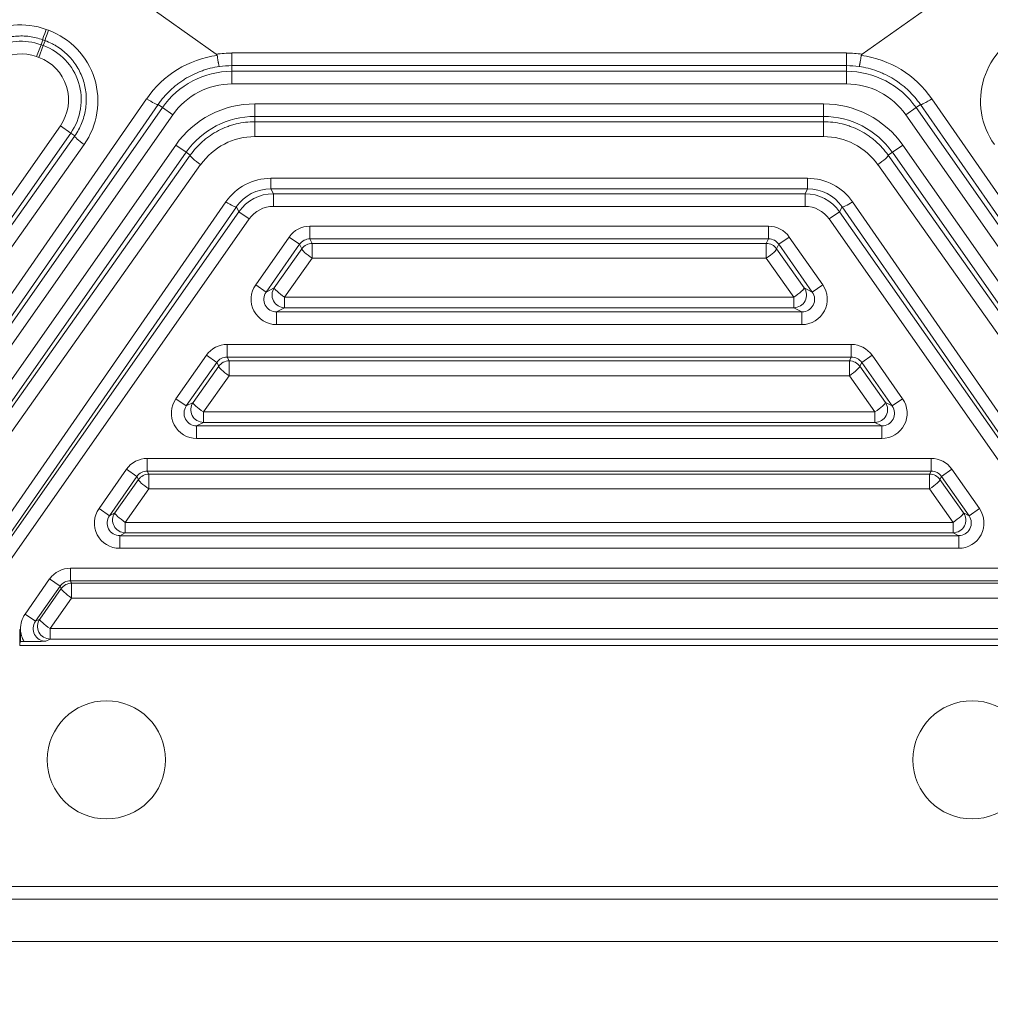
# Model space of a CAD drawing. Header units: millimetres. Extents: x 4 to 836, y 5 to 589.
# Tile 115 of 154: x 664 to 687, y 277 to 300. Entities that reach past the tile are written whole.
import ezdxf

# ---------------------------------------------------------------- set-up
doc = ezdxf.new("R2010")
doc.units = ezdxf.units.MM
doc.layers.add('1', color=7, linetype='Continuous', true_color=0xffffff)
doc.styles.add('ideas_simplex', font='simplex.shx')
doc.dimstyles.get("Standard").update_dxf_attribs({"dimtxt": 0.18, "dimasz": 0.18, "dimexe": 0.18, "dimexo": 0.0625, "dimgap": 0.09, "dimtad": 0, "dimtih": 1, "dimtoh": 1, "dimdec": 4, "dimzin": 0, "dimdsep": 46, "dimtxsty": 'Standard', "dimcen": 0.09, "dimadec": 0, "dimazin": 0, "dimtfac": 1, "dimtdec": 4, "dimtofl": 0, "dimtmove": 0, "dimatfit": 3, "dimfxl": 1, "dimtolj": 1, "dimtzin": 0, "dimarcsym": 0})

# ---------------------------------------------------------------- blocks, each defined once
blk = doc.blocks.new('_U1')
at = {"layer": '1', "color": 152, "lineweight": 13}
for p, q in [((687.377459, 306.372389), (765.429845, 306.372389)), ((706.014546, 253.711148), (765.429845, 253.711148))]:
    blk.add_line(p, q, dxfattribs=at)
at = {"layer": '1', "color": 27, "lineweight": 13}
blk.add_line((763.429845, 306.372389), (763.429845, 253.711148), dxfattribs=at)
at = {"layer": '1', "color": 87, "lineweight": 25}
for p, q in [((761.929845, 287.144268), (756.304845, 287.144268)), ((756.304845, 287.144268), (756.304845, 285.644268)), ((761.929845, 285.644268), (761.929845, 287.144268)), ((756.304845, 274.439268), (756.304845, 272.939268)), ((761.929845, 272.939268), (761.929845, 274.439268)), ((756.304845, 272.939268), (761.929845, 272.939268))]:
    blk.add_line(p, q, dxfattribs=at)
at = {"layer": '1', "color": 27, "lineweight": 18}
for points in [[(763.429845, 306.372389), (763.958826, 303.372391), (762.900864, 303.372387)], [(763.429845, 253.711148), (762.900864, 256.711146), (763.958826, 256.71115)]]:
    blk.add_solid(points, dxfattribs=at)
at = {"layer": '1', "color": 87, "linetype": 'Continuous', "lineweight": 25, "char_height": 3, "attachment_point": 7, "rotation": 90, "line_spacing_factor": 1.204819, "style": 'ideas_simplex'}
for s, insert in [('\\W1.2097;52,7', (754.463845, 274.386768)), ('\\W1.2097;2.07', (761.776345, 274.386768))]:
    blk.add_mtext(s, dxfattribs=dict(at, insert=insert))
blk = doc.blocks.new('_U6')
at = {"layer": '1', "color": 152, "lineweight": 13}
for p, q in [((678.538624, 315.211223), (784.688083, 315.211223)), ((650.312249, 253.711148), (784.688083, 253.711148))]:
    blk.add_line(p, q, dxfattribs=at)
at = {"layer": '1', "color": 27, "lineweight": 13}
blk.add_line((782.688083, 315.211223), (782.688083, 253.711148), dxfattribs=at)
at = {"layer": '1', "color": 87, "lineweight": 25}
for p, q in [((781.188083, 293.048685), (775.563083, 293.048685)), ((775.563083, 293.048685), (775.563083, 291.548685)), ((781.188083, 291.548685), (781.188083, 293.048685)), ((775.563083, 277.373685), (775.563083, 275.873685)), ((781.188083, 275.873685), (781.188083, 277.373685)), ((775.563083, 275.873685), (781.188083, 275.873685))]:
    blk.add_line(p, q, dxfattribs=at)
at = {"layer": '1', "color": 27, "lineweight": 18}
for points in [[(782.688083, 315.211223), (783.217064, 312.211225), (782.159102, 312.211221)], [(782.688083, 253.711148), (782.159102, 256.711146), (783.217064, 256.71115)]]:
    blk.add_solid(points, dxfattribs=at)
at = {"layer": '1', "color": 87, "linetype": 'Continuous', "lineweight": 25, "char_height": 3, "attachment_point": 7, "rotation": 90, "line_spacing_factor": 1.204819, "style": 'ideas_simplex'}
for s, insert in [('\\W1.2558;2.421', (781.034583, 277.321185)), ('\\W1.2097;61,5', (773.722083, 278.806185))]:
    blk.add_mtext(s, dxfattribs=dict(at, insert=insert))
blk = doc.blocks.new('_U7')
at = {"layer": '1', "color": 152, "lineweight": 13}
for p, q in [((695.062702, 354.711299), (597.434386, 354.711299)), ((663.288624, 267.843936), (597.434386, 267.843936))]:
    blk.add_line(p, q, dxfattribs=at)
at = {"layer": '1', "color": 27, "lineweight": 13}
blk.add_line((599.434386, 267.843936), (599.434386, 354.711299), dxfattribs=at)
at = {"layer": '1', "color": 87, "lineweight": 25}
for p, q in [((597.934386, 318.380118), (592.309386, 318.380118)), ((592.309386, 318.380118), (592.309386, 316.880118)), ((597.934386, 316.880118), (597.934386, 318.380118)), ((592.309386, 305.675118), (592.309386, 304.175118)), ((597.934386, 304.175118), (597.934386, 305.675118)), ((592.309386, 304.175118), (597.934386, 304.175118))]:
    blk.add_line(p, q, dxfattribs=at)
at = {"layer": '1', "color": 27, "lineweight": 18}
for points in [[(599.434386, 354.711299), (599.963367, 351.711301), (598.905405, 351.711297)], [(599.434386, 267.843936), (598.905405, 270.843935), (599.963367, 270.843938)]]:
    blk.add_solid(points, dxfattribs=at)
at = {"layer": '1', "color": 87, "linetype": 'Continuous', "lineweight": 25, "char_height": 3, "attachment_point": 7, "rotation": 90, "line_spacing_factor": 1.204819, "style": 'ideas_simplex'}
for s, insert in [('\\W1.2280;86,9', (590.468386, 305.622618)), ('\\W1.2097;3.42', (597.780886, 305.622618))]:
    blk.add_mtext(s, dxfattribs=dict(at, insert=insert))

msp = doc.modelspace()

# ---------------------------------------------------------------- linework, layer by layer
at = {"layer": '1', "color": 27, "linetype": 'Continuous', "lineweight": 18}
for p, q in [((664.074, 302.29), (668.391, 299.227)), ((688.003, 302.29), (683.686, 299.227)), ((663.755, 285.601), (663.755, 285.311)), ((663.841, 285.311), (663.755, 285.311)), ((663.755, 285.311), (663.755, 285.301)), ((688.342, 285.22), (663.735, 285.22))]:
    msp.add_line(p, q, dxfattribs=at)
at = {"layer": '1', "color": 27, "linetype": 'Continuous', "lineweight": 13}
for p, q in [((664.362, 299.814), (664.417, 299.794)), ((664.24, 299.451), (664.283, 299.567)), ((664.338, 299.547), (664.283, 299.567)), ((664.338, 299.547), (664.295, 299.431)), ((664.136, 299.169), (664.24, 299.451)), ((664.192, 299.149), (664.295, 299.431)), ((664.24, 299.451), (664.295, 299.431)), ((668.76, 299.255), (683.317, 299.255)), ((664.192, 299.149), (664.136, 299.169)), ((668.76, 298.955), (668.76, 298.821)), ((683.317, 298.955), (668.76, 298.955)), ((668.76, 298.522), (668.76, 298.821)), ((668.76, 298.821), (683.317, 298.821)), ((683.317, 298.821), (683.317, 298.955)), ((683.317, 298.522), (683.317, 298.821)), ((683.317, 298.522), (668.76, 298.522)), ((656.514, 283.409), (666.741, 298.173)), ((685.336, 298.173), (695.563, 283.409)), ((655.558, 281.461), (667.114, 297.964)), ((667.012, 298.036), (656.784, 283.272)), ((667.012, 298.036), (667.114, 297.964)), ((667.359, 297.792), (667.114, 297.964)), ((669.307, 298.051), (669.307, 297.751)), ((669.307, 298.051), (682.77, 298.051)), ((682.77, 298.051), (682.77, 297.751)), ((684.718, 297.792), (684.964, 297.964)), ((685.066, 298.036), (684.964, 297.964)), ((684.964, 297.964), (696.519, 281.461)), ((695.293, 283.272), (685.066, 298.036)), ((667.359, 297.792), (655.803, 281.289)), ((682.77, 297.751), (669.307, 297.751)), ((669.307, 297.627), (669.307, 297.751)), ((669.307, 297.627), (682.77, 297.627)), ((669.307, 297.275), (669.307, 297.627)), ((682.77, 297.627), (682.77, 297.751)), ((682.77, 297.275), (682.77, 297.627)), ((696.274, 281.289), (684.718, 297.792)), ((657.605, 287.4), (664.699, 297.531)), ((664.699, 297.531), (664.944, 297.359)), ((664.944, 297.359), (654.053, 281.805)), ((655.293, 283.522), (665.039, 297.292)), ((664.944, 297.359), (665.039, 297.292)), ((682.77, 297.275), (669.307, 297.275)), ((665.26, 297.086), (655.514, 283.315)), ((656.859, 281.977), (667.431, 297.075)), ((667.431, 297.075), (667.677, 296.903)), ((684.646, 297.075), (684.401, 296.903)), ((684.646, 297.075), (695.218, 281.977)), ((667.677, 296.903), (657.105, 281.805)), ((658.4, 283.587), (667.775, 296.834)), ((667.775, 296.834), (667.677, 296.903)), ((684.302, 296.834), (684.401, 296.903)), ((684.302, 296.834), (693.677, 283.587)), ((694.972, 281.805), (684.401, 296.903)), ((668.02, 296.61), (658.646, 283.363)), ((693.432, 283.363), (684.057, 296.61)), ((669.682, 296.287), (669.682, 296.039)), ((669.682, 296.287), (682.395, 296.287)), ((682.395, 296.287), (682.395, 296.039)), ((669.682, 296.039), (669.744, 295.921)), ((682.395, 296.039), (669.682, 296.039)), ((682.334, 295.921), (682.395, 296.039)), ((669.744, 295.622), (669.744, 295.921)), ((669.744, 295.921), (682.334, 295.921)), ((682.334, 295.622), (682.334, 295.921)), ((660.054, 283.363), (668.62, 295.729)), ((668.866, 295.609), (660.3, 283.243)), ((668.925, 295.495), (668.866, 295.609)), ((682.334, 295.622), (669.744, 295.622)), ((683.212, 295.609), (683.152, 295.495)), ((691.778, 283.243), (683.212, 295.609)), ((683.457, 295.729), (692.023, 283.363)), ((661.877, 285.429), (668.925, 295.495)), ((669.171, 295.323), (662.122, 285.257)), ((669.171, 295.323), (668.925, 295.495)), ((682.907, 295.323), (683.152, 295.495)), ((689.955, 285.257), (682.907, 295.323)), ((683.152, 295.495), (690.201, 285.429)), ((670.608, 295.151), (670.608, 294.851)), ((670.608, 295.151), (681.469, 295.151)), ((681.469, 295.151), (681.469, 294.851)), ((669.326, 293.765), (670.117, 294.895)), ((670.117, 294.895), (670.362, 294.723)), ((681.469, 294.851), (670.608, 294.851)), ((670.608, 294.851), (670.663, 294.745)), ((681.414, 294.745), (681.469, 294.851)), ((681.715, 294.723), (681.96, 294.895)), ((681.96, 294.895), (682.752, 293.765)), ((670.362, 294.723), (669.571, 293.593)), ((669.764, 293.693), (670.418, 294.617)), ((670.418, 294.617), (670.362, 294.723)), ((670.663, 294.745), (681.414, 294.745)), ((670.663, 294.393), (670.663, 294.745)), ((681.414, 294.393), (681.414, 294.745)), ((681.715, 294.723), (681.66, 294.617)), ((681.66, 294.617), (682.313, 293.693)), ((682.506, 293.593), (681.715, 294.723)), ((670.663, 294.393), (670.01, 293.469)), ((681.414, 294.393), (670.663, 294.393)), ((682.068, 293.469), (681.414, 294.393)), ((669.326, 293.765), (669.571, 293.593)), ((669.571, 293.593), (669.764, 293.693)), ((682.313, 293.693), (682.506, 293.593)), ((682.506, 293.593), (682.752, 293.765)), ((670.01, 293.222), (670.01, 293.469)), ((670.01, 293.469), (682.068, 293.469)), ((682.068, 293.222), (682.068, 293.469)), ((670.01, 293.222), (669.817, 293.121)), ((682.068, 293.222), (670.01, 293.222)), ((682.261, 293.121), (682.068, 293.222)), ((669.817, 293.121), (669.817, 292.822)), ((669.817, 293.121), (682.261, 293.121)), ((682.261, 293.121), (682.261, 292.822)), ((682.261, 292.822), (669.817, 292.822)), ((668.647, 292.351), (683.43, 292.351)), ((668.647, 292.051), (668.647, 292.351)), ((683.43, 292.051), (683.43, 292.351)), ((667.435, 291.065), (668.156, 292.095)), ((668.402, 291.923), (668.156, 292.095)), ((683.43, 292.051), (668.647, 292.051)), ((668.647, 292.051), (668.694, 291.962)), ((683.384, 291.962), (683.43, 292.051)), ((683.921, 292.095), (683.675, 291.923)), ((683.921, 292.095), (684.642, 291.065)), ((668.402, 291.923), (667.681, 290.893)), ((667.841, 290.977), (668.448, 291.834)), ((668.448, 291.834), (668.402, 291.923)), ((668.694, 291.962), (683.384, 291.962)), ((668.694, 291.61), (668.694, 291.962)), ((683.384, 291.61), (683.384, 291.962)), ((683.675, 291.923), (683.629, 291.834)), ((683.629, 291.834), (684.236, 290.977)), ((684.397, 290.893), (683.675, 291.923)), ((668.694, 291.61), (668.087, 290.753)), ((683.384, 291.61), (668.694, 291.61)), ((683.99, 290.753), (683.384, 291.61)), ((667.681, 290.893), (667.435, 291.065)), ((667.681, 290.893), (667.841, 290.977)), ((684.236, 290.977), (684.397, 290.893)), ((684.642, 291.065), (684.397, 290.893)), ((668.087, 290.505), (668.087, 290.753)), ((668.087, 290.753), (683.99, 290.753)), ((683.99, 290.505), (683.99, 290.753)), ((668.087, 290.505), (667.926, 290.421)), ((667.926, 290.122), (667.926, 290.421)), ((667.926, 290.421), (684.151, 290.421)), ((683.99, 290.505), (668.087, 290.505)), ((684.151, 290.421), (683.99, 290.505)), ((684.151, 290.122), (684.151, 290.421)), ((684.151, 290.122), (667.926, 290.122)), ((666.757, 289.651), (685.32, 289.651)), ((666.757, 289.351), (666.757, 289.651)), ((685.32, 289.351), (685.32, 289.651)), ((665.614, 288.465), (666.266, 289.395)), ((666.511, 289.223), (665.86, 288.293)), ((666.511, 289.223), (666.266, 289.395)), ((666.549, 289.151), (666.511, 289.223)), ((685.32, 289.351), (666.757, 289.351)), ((666.757, 289.351), (666.795, 289.279)), ((666.795, 289.279), (685.283, 289.279)), ((666.795, 288.927), (666.795, 289.279)), ((685.283, 289.279), (685.32, 289.351)), ((685.283, 288.927), (685.283, 289.279)), ((685.566, 289.223), (685.528, 289.151)), ((685.812, 289.395), (685.566, 289.223)), ((686.217, 288.293), (685.566, 289.223)), ((685.812, 289.395), (686.463, 288.465)), ((665.99, 288.361), (666.549, 289.151)), ((685.528, 289.151), (686.088, 288.361)), ((666.795, 288.927), (666.235, 288.137)), ((685.283, 288.927), (666.795, 288.927)), ((685.842, 288.137), (685.283, 288.927)), ((665.86, 288.293), (665.614, 288.465)), ((665.86, 288.293), (665.99, 288.361)), ((686.088, 288.361), (686.217, 288.293)), ((686.463, 288.465), (686.217, 288.293)), ((666.235, 287.889), (666.235, 288.137)), ((666.235, 288.137), (685.842, 288.137)), ((685.842, 287.889), (685.842, 288.137)), ((666.235, 287.889), (666.106, 287.821)), ((666.106, 287.522), (666.106, 287.821)), ((666.106, 287.821), (685.972, 287.821)), ((685.842, 287.889), (666.235, 287.889)), ((685.972, 287.821), (685.842, 287.889)), ((685.972, 287.522), (685.972, 287.821)), ((685.972, 287.522), (666.106, 287.522)), ((664.936, 287.051), (664.936, 286.751)), ((664.936, 287.051), (687.141, 287.051)), ((663.864, 285.965), (664.445, 286.795)), ((664.445, 286.795), (664.691, 286.623)), ((687.141, 286.751), (664.936, 286.751)), ((664.936, 286.751), (664.966, 286.695)), ((664.966, 286.695), (687.111, 286.695)), ((664.966, 286.343), (664.966, 286.695)), ((664.691, 286.623), (664.109, 285.793)), ((664.209, 285.845), (664.72, 286.567)), ((664.72, 286.567), (664.691, 286.623)), ((664.966, 286.343), (664.455, 285.621)), ((687.111, 286.343), (664.966, 286.343)), ((663.864, 285.965), (664.109, 285.793)), ((664.109, 285.793), (664.209, 285.845)), ((663.735, 285.601), (663.755, 285.601)), ((663.735, 285.301), (663.735, 285.601)), ((664.455, 285.373), (664.455, 285.621)), ((664.455, 285.621), (687.622, 285.621)), ((663.755, 285.301), (663.735, 285.301)), ((663.735, 285.301), (663.735, 285.22)), ((664.455, 285.373), (664.355, 285.321)), ((687.622, 285.373), (664.455, 285.373))]:
    msp.add_line(p, q, dxfattribs=at)
at = {"layer": '1', "color": 252, "linetype": 'Continuous', "lineweight": 18}
for p, q in [((694.221, 279.511), (657.856, 279.511)), ((657.646, 279.211), (694.431, 279.211)), ((700.956, 278.211), (651.122, 278.211))]:
    msp.add_line(p, q, dxfattribs=at)
at = {"layer": '1', "color": 252, "linetype": 'Continuous', "lineweight": 13}
for centre in [(665.789, 282.511), (686.289, 282.511)]:
    msp.add_circle(centre, 1.4, dxfattribs=at)
at = {"layer": '1', "color": 27, "linetype": 'Continuous', "lineweight": 13}
for centre, radius, start, end in [((663.767, 298.165), 1.37, 69.7995, 120), ((663.822, 298.145), 1.37, 325, 69.7995), ((668.76, 296.811), 2.443, 90, 98.6813), ((683.317, 296.811), 2.443, 81.3187, 90), ((663.767, 298.165), 1.07, 69.7995, 120), ((663.822, 298.145), 1.07, 325, 69.7995), ((668.76, 296.811), 2.01, 90, 145), ((683.317, 296.811), 2.01, 35, 90), ((668.76, 296.811), 1.71, 90, 145), ((683.317, 296.811), 1.71, 35, 90), ((669.307, 295.761), 2.29, 90, 145), ((682.77, 295.761), 2.29, 35, 90)]:
    msp.add_arc(centre, radius, start, end, dxfattribs=at)
at = {"layer": '1', "color": 27, "linetype": 'Continuous', "lineweight": 18}
for centre, radius, start, end in [((668.76, 296.811), 2.144, 90, 97.9523), ((683.317, 296.811), 2.144, 82.0477, 90), ((669.307, 295.761), 1.99, 90, 145), ((682.77, 295.761), 1.99, 35, 90)]:
    msp.add_arc(centre, radius, start, end, dxfattribs=at)
at = {"layer": '1', "color": 27, "linetype": 'Continuous', "lineweight": 13}
for centre, major_axis, ratio, start_param, end_param in [((663.747, 298.137), (-1.033, -1.456), 0.999987, 3.407511, 4.286928), ((664.386, 299.849), (-0.103, -0.282), 0.037783, 4.850229, 6.248254), ((664.441, 299.829), (-0.103, -0.282), 0.037783, 4.850229, 6.248254), ((663.802, 298.117), (-1.033, -1.456), 0.999987, 1.572072, 3.407511), ((688.275, 298.117), (-1.033, 1.456), 0.999987, 6.017267, 7.852706), ((668.743, 296.786), (-1.409, -1.985), 0.999987, 3.894981, 4.723713), ((683.335, 296.786), (-1.409, 1.985), 0.999987, 4.701065, 5.529797), ((666.766, 298.208), (0.247, -0.171), 0.142401, 4.710776, 6.247919), ((685.311, 298.208), (-0.247, -0.171), 0.142401, 0.035266, 1.572409), ((665.285, 297.121), (-0.245, 0.173), 0.14241, 0.035266, 1.570615), ((669.307, 295.699), (0, -1.576), 0.999981, 3.141593, 4.096489), ((682.77, 295.699), (0, -1.576), 0.999981, 2.186697, 3.141593), ((668.02, 296.662), (0.245, -0.173), 0.14246, 3.176859, 4.812872), ((684.057, 296.662), (-0.245, -0.173), 0.14246, 1.470313, 3.106326), ((669.687, 294.978), (-0.342, 1.264), 0.992371, 6.020897, 6.980194), ((682.39, 294.978), (-0.342, -1.264), 0.992371, 2.444584, 3.403881), ((669.687, 295.03), (-0.269, 0.973), 0.989897, 6.01636, 6.975657), ((682.39, 295.03), (-0.269, -0.973), 0.989897, 2.449121, 3.408418), ((669.744, 294.921), (-0.462, 0.887), 0.99969, 5.803537, 6.762834), ((682.333, 294.921), (-0.462, -0.887), 0.99969, 2.661944, 3.621241), ((668.62, 295.781), (-0.247, 0.171), 0.14345, 1.669837, 3.106321), ((669.744, 294.921), (-0.323, 0.621), 0.999226, 5.803537, 6.762834), ((682.333, 294.921), (0.323, 0.621), 0.999226, 5.803537, 6.762834), ((683.457, 295.781), (-0.247, -0.171), 0.14345, 0.035272, 1.471755), ((670.608, 294.551), (-0.277, 0.533), 0.999226, 5.803537, 6.762834), ((681.469, 294.551), (0.277, 0.533), 0.999226, 5.803537, 6.762834), ((670.608, 294.551), (-0.139, 0.267), 0.997682, 5.803537, 6.762834), ((681.469, 294.551), (-0.139, -0.267), 0.997682, 2.661944, 3.621241), ((670.663, 294.445), (0.245, -0.173), 0.14246, 3.176859, 4.812872), ((670.663, 294.445), (-0.266, -0.139), 0.999226, 4.232741, 5.192037), ((681.414, 294.445), (-0.266, 0.139), 0.999226, 4.232741, 5.192037), ((681.414, 294.445), (0.245, 0.173), 0.14246, 4.611906, 6.247919), ((669.818, 293.422), (-0.534, -0.278), 0.997152, 5.193523, 7.372847), ((670.01, 293.522), (0.139, -0.266), 0.997152, 3.622727, 5.802051), ((670.01, 293.522), (0.245, -0.173), 0.14246, 3.176859, 4.812872), ((682.068, 293.522), (0.139, 0.266), 0.997152, 3.622727, 5.802051), ((682.068, 293.522), (0.245, 0.173), 0.14246, 4.611906, 6.247919), ((682.259, 293.422), (0.534, -0.278), 0.997152, 5.193523, 7.372847), ((669.818, 293.422), (-0.268, -0.14), 0.991514, 5.193523, 7.372847), ((682.259, 293.422), (-0.268, 0.14), 0.991514, 2.051931, 4.231255), ((668.648, 291.751), (-0.277, 0.533), 0.999226, 5.803537, 6.762834), ((683.429, 291.751), (0.277, 0.533), 0.999226, 5.803537, 6.762834), ((668.648, 291.751), (-0.139, 0.267), 0.997682, 5.803537, 6.762834), ((683.429, 291.751), (-0.139, -0.267), 0.997682, 2.661944, 3.621241), ((668.694, 291.662), (0.245, -0.173), 0.14246, 3.176859, 4.812872), ((668.694, 291.662), (-0.266, -0.139), 0.999226, 4.232741, 5.192037), ((683.384, 291.662), (-0.266, 0.139), 0.999226, 4.232741, 5.192037), ((683.384, 291.662), (0.245, 0.173), 0.14246, 4.611906, 6.247919), ((667.928, 290.722), (-0.534, -0.278), 0.997152, 5.193523, 7.372847), ((667.928, 290.722), (-0.268, -0.14), 0.991514, 5.193523, 7.372847), ((668.087, 290.805), (0.139, -0.266), 0.997152, 3.622727, 5.802051), ((668.087, 290.805), (0.245, -0.173), 0.14246, 3.176859, 4.812872), ((683.99, 290.805), (0.139, 0.266), 0.997152, 3.622727, 5.802051), ((683.99, 290.805), (0.245, 0.173), 0.14246, 4.611906, 6.247919), ((684.15, 290.722), (0.534, -0.278), 0.997152, 5.193523, 7.372847), ((684.15, 290.722), (-0.268, 0.14), 0.991514, 2.051931, 4.231255), ((666.757, 289.051), (-0.277, 0.533), 0.999226, 5.803537, 6.762834), ((685.32, 289.051), (0.277, 0.533), 0.999226, 5.803537, 6.762834), ((666.757, 289.051), (-0.139, 0.267), 0.997682, 5.803537, 6.762834), ((666.795, 288.979), (-0.266, -0.139), 0.999226, 4.232741, 5.192037), ((685.283, 288.979), (-0.266, 0.139), 0.999226, 4.232741, 5.192037), ((685.32, 289.051), (-0.139, -0.267), 0.997682, 2.661944, 3.621241), ((666.795, 288.979), (0.245, -0.173), 0.14246, 3.176859, 4.812872), ((685.283, 288.979), (0.245, 0.173), 0.14246, 4.611906, 6.247919), ((666.107, 288.122), (-0.534, -0.278), 0.997152, 5.193523, 7.372847), ((666.107, 288.122), (-0.268, -0.14), 0.991514, 5.193523, 7.372847), ((666.235, 288.189), (0.139, -0.266), 0.997152, 3.622727, 5.802051), ((666.235, 288.189), (0.245, -0.173), 0.14246, 3.176859, 4.812872), ((685.842, 288.189), (0.139, 0.266), 0.997152, 3.622727, 5.802051), ((685.842, 288.189), (0.245, 0.173), 0.14246, 4.611906, 6.247919), ((685.97, 288.122), (0.534, -0.278), 0.997152, 5.193523, 7.372847), ((685.97, 288.122), (-0.268, 0.14), 0.991514, 2.051931, 4.231255), ((664.937, 286.451), (-0.277, 0.533), 0.999226, 5.803537, 6.762834), ((664.937, 286.451), (-0.139, 0.267), 0.997682, 5.803537, 6.762834), ((664.966, 286.395), (-0.266, -0.139), 0.999226, 4.232741, 5.192037), ((664.966, 286.395), (0.245, -0.173), 0.14246, 3.176859, 4.812872), ((664.356, 285.622), (-0.534, -0.278), 0.997152, 5.193523, 5.836957), ((664.356, 285.622), (-0.268, -0.14), 0.991514, 5.193523, 7.372847), ((664.455, 285.673), (0.139, -0.266), 0.997152, 3.622727, 5.802051), ((664.455, 285.673), (0.245, -0.173), 0.14246, 3.176859, 4.812872), ((664.356, 285.622), (-0.534, -0.278), 0.997152, 5.836957, 6.345919)]:
    msp.add_ellipse(centre, major_axis=major_axis, ratio=ratio, start_param=start_param, end_param=end_param, dxfattribs=at)
for points, knots in [([(664.283, 299.567), (664.231, 299.586), (664.126, 299.618), (663.966, 299.648), (663.857, 299.657), (663.747, 299.659), (663.693, 299.657), (663.585, 299.647), (663.477, 299.631), (663.372, 299.604), (663.294, 299.579), (663.268, 299.57), (663.217, 299.551), (663.192, 299.54), (663.118, 299.507), (663.069, 299.482), (663.022, 299.455)], [0, 0, 0, 0, 0.125, 0.25, 0.375, 0.375, 0.5, 0.5, 0.625, 0.75, 0.75, 0.8125, 0.8125, 0.875, 0.875, 1, 1, 1, 1]), ([(665.039, 297.292), (665.072, 297.339), (665.132, 297.435), (665.204, 297.586), (665.241, 297.693), (665.272, 297.803), (665.285, 297.858), (665.303, 297.969), (665.309, 298.025), (665.314, 298.138), (665.313, 298.194), (665.306, 298.309), (665.299, 298.365), (665.278, 298.476), (665.265, 298.531), (665.232, 298.64), (665.212, 298.693), (665.166, 298.799), (665.114, 298.9), (665.052, 298.995), (665.001, 299.064), (664.983, 299.086), (664.946, 299.13), (664.927, 299.151), (664.868, 299.214), (664.784, 299.293), (664.693, 299.361), (664.622, 299.408), (664.597, 299.423), (664.548, 299.452), (664.522, 299.465), (664.445, 299.504), (664.392, 299.527), (664.338, 299.547)], [0, 0, 0, 0, 0.0625, 0.125, 0.1875, 0.1875, 0.25, 0.25, 0.3125, 0.3125, 0.375, 0.375, 0.4375, 0.4375, 0.5, 0.5, 0.5625, 0.5625, 0.625, 0.6875, 0.6875, 0.71875, 0.71875, 0.75, 0.75, 0.8125, 0.875, 0.875, 0.90625, 0.90625, 0.9375, 0.9375, 1, 1, 1, 1]), ([(668.76, 298.955), (668.76, 298.956), (668.76, 298.965), (668.76, 298.996), (668.76, 299.019), (668.76, 299.074), (668.76, 299.107), (668.76, 299.178), (668.76, 299.216), (668.76, 299.255)], [0, 0, 0, 0, 0.25, 0.25, 0.5, 0.5, 0.75, 0.75, 1, 1, 1, 1]), ([(683.317, 298.955), (683.317, 298.956), (683.317, 298.965), (683.317, 298.996), (683.317, 299.019), (683.317, 299.074), (683.317, 299.107), (683.317, 299.178), (683.317, 299.216), (683.317, 299.255)], [0, 0, 0, 0, 0.25, 0.25, 0.5, 0.5, 0.75, 0.75, 1, 1, 1, 1]), ([(668.464, 298.934), (668.391, 298.924), (668.319, 298.91), (668.212, 298.883), (668.176, 298.873), (668.106, 298.851), (668.071, 298.839), (667.968, 298.802), (667.833, 298.745), (667.705, 298.674), (667.626, 298.626), (667.611, 298.616), (667.58, 298.595), (667.535, 298.565), (667.49, 298.532), (667.404, 298.465), (667.294, 298.371), (667.194, 298.265), (667.122, 298.182), (667.099, 298.154), (667.054, 298.095), (667.033, 298.066), (667.012, 298.036)], [0, 0, 0, 0, 0.125, 0.125, 0.1875, 0.1875, 0.25, 0.25, 0.375, 0.5, 0.5, 0.53125, 0.53125, 0.5625, 0.625, 0.625, 0.75, 0.875, 0.875, 0.9375, 0.9375, 1, 1, 1, 1]), ([(685.066, 298.036), (685.024, 298.096), (684.934, 298.212), (684.834, 298.318), (684.755, 298.393), (684.727, 298.418), (684.672, 298.466), (684.643, 298.489), (684.556, 298.556), (684.436, 298.639), (684.308, 298.71), (684.208, 298.758), (684.175, 298.773), (684.107, 298.802), (684.073, 298.815), (683.969, 298.853), (683.83, 298.896), (683.686, 298.924), (683.614, 298.934)], [0, 0, 0, 0, 0.125, 0.25, 0.25, 0.3125, 0.3125, 0.375, 0.375, 0.5, 0.625, 0.625, 0.6875, 0.6875, 0.75, 0.75, 0.875, 1, 1, 1, 1]), ([(667.775, 296.834), (667.818, 296.895), (667.911, 297.011), (668.017, 297.115), (668.101, 297.189), (668.13, 297.213), (668.189, 297.258), (668.22, 297.281), (668.312, 297.344), (668.44, 297.42), (668.576, 297.481), (668.664, 297.514), (668.682, 297.52), (668.717, 297.532), (668.735, 297.538), (668.789, 297.555), (668.826, 297.565), (668.935, 297.592), (669.008, 297.605), (669.156, 297.623), (669.231, 297.627), (669.307, 297.627)], [0, 0, 0, 0, 0.125, 0.25, 0.25, 0.3125, 0.3125, 0.375, 0.375, 0.5, 0.625, 0.625, 0.65625, 0.65625, 0.6875, 0.6875, 0.75, 0.75, 0.875, 0.875, 1, 1, 1, 1]), ([(682.77, 297.627), (682.846, 297.627), (682.921, 297.623), (683.069, 297.605), (683.142, 297.592), (683.251, 297.565), (683.287, 297.555), (683.359, 297.533), (683.395, 297.521), (683.5, 297.481), (683.637, 297.42), (683.764, 297.344), (683.842, 297.292), (683.857, 297.281), (683.887, 297.259), (683.902, 297.247), (683.947, 297.213), (683.976, 297.189), (684.06, 297.116), (684.166, 297.011), (684.259, 296.895), (684.302, 296.834)], [0, 0, 0, 0, 0.125, 0.125, 0.25, 0.25, 0.3125, 0.3125, 0.375, 0.375, 0.5, 0.625, 0.625, 0.65625, 0.65625, 0.6875, 0.6875, 0.75, 0.75, 0.875, 1, 1, 1, 1])]:
    msp.add_open_spline(points, degree=3, knots=knots, dxfattribs=at)
at = {"layer": '1', "color": 27, "linetype": 'Continuous', "lineweight": 18}
for points, knots in [([(668.412, 299.198), (668.411, 299.201), (668.411, 299.204), (668.408, 299.21), (668.406, 299.212), (668.401, 299.219), (668.396, 299.223), (668.391, 299.227)], [0, 0, 0, 0, 0.25, 0.25, 0.5, 0.5, 1, 1, 1, 1]), ([(668.464, 298.934), (668.463, 298.934), (668.463, 298.934), (668.463, 298.935), (668.462, 298.936), (668.461, 298.937), (668.461, 298.939), (668.459, 298.944), (668.457, 298.949), (668.454, 298.959), (668.454, 298.963), (668.452, 298.971), (668.451, 298.975), (668.447, 298.99), (668.445, 299), (668.442, 299.018), (668.44, 299.025), (668.438, 299.038), (668.437, 299.045), (668.433, 299.066), (668.43, 299.081), (668.426, 299.105), (668.425, 299.113), (668.422, 299.129), (668.421, 299.138), (668.417, 299.163), (668.415, 299.18), (668.412, 299.198)], [0, 0, 0, 0, 0.03125, 0.03125, 0.0625, 0.0625, 0.125, 0.125, 0.25, 0.25, 0.3125, 0.3125, 0.375, 0.375, 0.5, 0.5, 0.5625, 0.5625, 0.625, 0.625, 0.75, 0.75, 0.8125, 0.8125, 0.875, 0.875, 1, 1, 1, 1]), ([(683.614, 298.934), (683.614, 298.934), (683.614, 298.934), (683.615, 298.935), (683.615, 298.936), (683.616, 298.937), (683.616, 298.939), (683.619, 298.944), (683.62, 298.949), (683.623, 298.959), (683.624, 298.963), (683.626, 298.971), (683.627, 298.975), (683.63, 298.99), (683.632, 299), (683.636, 299.018), (683.637, 299.025), (683.639, 299.038), (683.64, 299.045), (683.644, 299.066), (683.647, 299.081), (683.651, 299.105), (683.652, 299.113), (683.655, 299.129), (683.656, 299.138), (683.66, 299.163), (683.663, 299.18), (683.665, 299.198)], [0, 0, 0, 0, 0.03125, 0.03125, 0.0625, 0.0625, 0.125, 0.125, 0.25, 0.25, 0.3125, 0.3125, 0.375, 0.375, 0.5, 0.5, 0.5625, 0.5625, 0.625, 0.625, 0.75, 0.75, 0.8125, 0.8125, 0.875, 0.875, 1, 1, 1, 1]), ([(683.686, 299.227), (683.683, 299.225), (683.681, 299.223), (683.677, 299.219), (683.675, 299.217), (683.671, 299.212), (683.669, 299.21), (683.667, 299.204), (683.666, 299.201), (683.665, 299.198)], [0, 0, 0, 0, 0.25, 0.25, 0.5, 0.5, 0.75, 0.75, 1, 1, 1, 1]), ([(664.355, 285.321), (664.346, 285.321), (664.337, 285.321), (664.319, 285.32), (664.292, 285.319), (664.246, 285.318), (664.207, 285.317), (664.167, 285.315), (664.146, 285.315), (664.083, 285.314), (664.038, 285.313), (663.966, 285.312), (663.941, 285.312), (663.892, 285.311), (663.867, 285.311), (663.841, 285.311)], [0, 0, 0, 0, 0.0625, 0.0625, 0.125, 0.25, 0.375, 0.375, 0.5, 0.5, 0.75, 0.75, 0.875, 0.875, 1, 1, 1, 1])]:
    msp.add_open_spline(points, degree=3, knots=knots, dxfattribs=at)

# ---------------------------------------------------------------- dimensions: what is measured, and where the dimension line sits
at = {"layer": '1', "color": 87, "linetype": 'Continuous', "lineweight": 25}
for base, p1, p2, angle, text, override, picture, middle in [((599.434, 267.844), (701.22, 354.711), (665.789, 267.844), 90, '<>\\P[\\C87;{\\H1.00x;\\Fsimplex.shx;3.42\\Fsimplex.shx;}\\C87; ]', {"dimtxt": 3, "dimasz": 3, "dimexe": 2, "dimexo": 2.5, "dimgap": 1.5, "dimtad": 1, "dimtih": 0, "dimtoh": 0, "dimdec": 1, "dimlfac": 1, "dimzin": 8, "dimdsep": 44, "dimlunit": 2, "dimtxsty": 'ideas_simplex', "dimsah": 1, "dimse1": 0, "dimse2": 0, "dimsd1": 0, "dimsd2": 0, "dimclrd": 27, "dimclre": 152, "dimclrt": 87, "dimtol": 0, "dimtm": -0.1, "dimtfac": 0.5, "dimtdec": 2, "dimtofl": 1, "dimtmove": 0, "dimtzin": 8, "dimlwd": 13, "dimlwe": 13}, '_U7', (599.434, 311.278)), ((782.688, 315.211), (647.552, 253.711), (676.039, 315.211), 270, '<>\\P[\\C87;{\\H1.00x;\\Fsimplex.shx;2.421\\Fsimplex.shx;}\\C87; ]', {"dimtxt": 3, "dimasz": 3, "dimexe": 2, "dimexo": 2.5, "dimgap": 1.5, "dimtad": 1, "dimtih": 0, "dimtoh": 0, "dimdec": 2, "dimlfac": 1, "dimzin": 8, "dimdsep": 44, "dimlunit": 2, "dimtxsty": 'ideas_simplex', "dimsah": 1, "dimse1": 0, "dimse2": 0, "dimsd1": 0, "dimsd2": 0, "dimclrd": 27, "dimclre": 152, "dimclrt": 87, "dimtol": 0, "dimtm": -0.1, "dimtfac": 0.5, "dimtdec": 2, "dimtofl": 1, "dimtmove": 0, "dimtzin": 8, "dimlwd": 13, "dimlwe": 13}, '_U6', (782.688, 284.461)), ((763.43, 306.372), (701.139, 253.711), (684.877, 306.372), 270, '<>\\P[\\C87;{\\H1.00x;\\Fsimplex.shx;2.07\\Fsimplex.shx;}\\C87; ]', {"dimtxt": 3, "dimasz": 3, "dimexe": 2, "dimexo": 2.5, "dimgap": 1.5, "dimtad": 1, "dimtih": 0, "dimtoh": 0, "dimdec": 1, "dimlfac": 1, "dimzin": 8, "dimdsep": 44, "dimlunit": 2, "dimtxsty": 'ideas_simplex', "dimsah": 1, "dimse1": 0, "dimse2": 0, "dimsd1": 0, "dimsd2": 0, "dimclrd": 27, "dimclre": 152, "dimclrt": 87, "dimtol": 0, "dimtm": -0.1, "dimtfac": 0.5, "dimtdec": 2, "dimtofl": 1, "dimtmove": 0, "dimtzin": 8, "dimlwd": 13, "dimlwe": 13}, '_U1', (763.43, 280.042))]:
    dim = msp.add_linear_dim(base=base, p1=p1, p2=p2, angle=angle, text=text, dimstyle='Standard', override=override, dxfattribs=at)
    dim.commit()
    dim.dimension.update_dxf_attribs({"geometry": picture, "text_midpoint": middle, "dimtype": 160})

doc.saveas('drawing.dxf')
